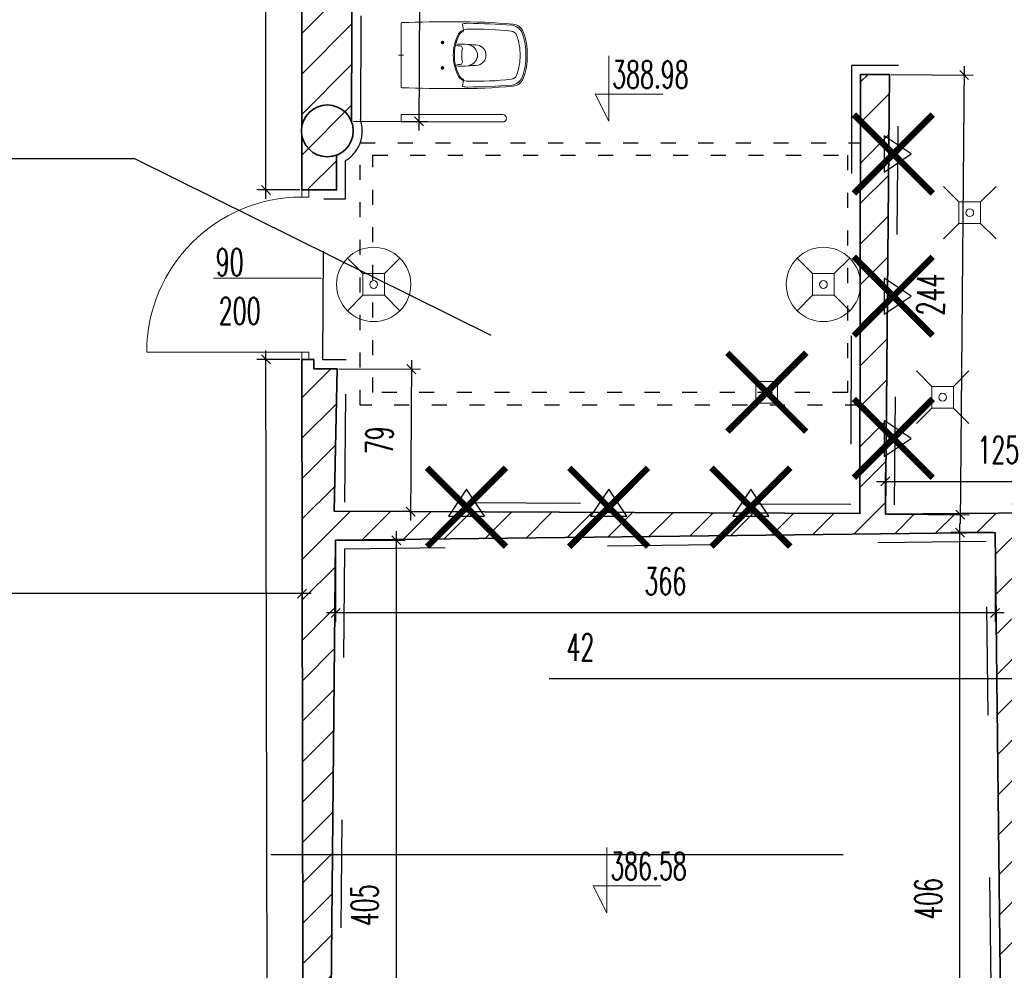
# Model space of a CAD drawing. Header units: millimetres. Extents: x 19887 to 192597, y -14203 to 39042.
# Tile 127 of 256: x 40458 to 41244, y -9358 to -8599. Entities that reach past the tile are written whole.
import ezdxf

# ---------------------------------------------------------------- set-up
doc = ezdxf.new("R2010")
doc.units = ezdxf.units.MM
for name, pattern in [('2', [0.9, 0.6, -0.3]), ('ACAD_ISO03W100', [30, 12, -18]), ('CONTINOUS', [0]), ('KRESKAKROPKA', [25.4, 12.7, -6.35, 0, -6.35])]:
    doc.linetypes.add(name, pattern=pattern)
doc.layers.get('Defpoints').update_dxf_attribs({"color": 4})
for name, color, linetype, lineweight in [('A_DBA-PISY', 6, 'Continuous', 20), ('A_DBA_URZADZENIA SANITARNE', 5, 'Continuous', 25), ('Basen_rzut_poziom_1_obrys', 252, 'Continuous', 35), ('Drzwi', 2, 'Continuous', 5), ('koty wysokościowe', 252, 'Continuous', 0), ('USUNIĘCIA', 10, 'Continuous', 0)]:
    doc.layers.add(name, color=color, linetype=linetype, lineweight=lineweight)
for name, color, linetype in [('A_DBA-WYMIAR', 1, 'Continuous'), ('A_DBA_WPUSTY SAN', 150, 'Continuous'), ('Osie przekroj', 252, 'Continuous'), ('Sufit podwieszany', 252, 'Continuous'), ('Wymiarowanie', 3, 'Continuous'), ('Wypełnienie', 252, 'Continuous')]:
    doc.layers.add(name, color=color, linetype=linetype)
doc.styles.add('DIN', font='txt')
doc.styles.add('ROMANS', font='romans.shx', dxfattribs={"width": 0.6})
doc.styles.get("Standard").update_dxf_attribs({"font": 'arial.ttf'})
doc.dimstyles.new('000001FB70622F18', dxfattribs={"dimtxt": 20, "dimasz": 5, "dimexe": 5, "dimexo": 1, "dimgap": 20, "dimtad": 1, "dimtoh": 1, "dimdec": 0, "dimtxsty": 'Standard', "dimblk": 'OBLIQUE', "dimcen": 0, "dimdle": 5, "dimclrd": 252, "dimclre": 252, "dimclrt": 252, "dimadec": 0, "dimazin": 0, "dimtfac": 1, "dimtdec": 0, "dimtmove": 0, "dimatfit": 3, "dimldrblk": 'OBLIQUE', "dimfxl": 150, "dimfxlon": 1, "dimlwd": 25, "dimlwe": 25, "dimarcsym": 1})
pattern_1 = [(45, (3252.028, -2175.285), (-11.22532, 11.22532), [])]

# ---------------------------------------------------------------- blocks, each defined once
blk = doc.blocks.new('_Oblique')
at = {"color": 0, "linetype": 'ByBlock', "lineweight": -2}
blk.add_line((-0.5, -0.5), (0.5, 0.5), dxfattribs=at)
blk = doc.blocks.new('*D602')
at = {"layer": 'Defpoints', "color": 0}
for p in [(3488.31, -3076.48), (3530.1, -3075.75), (3530.1, -3153.41)]:
    blk.add_point(p, dxfattribs=at)
at = {"layer": 'Wymiarowanie', "color": 252, "linetype": 'Continuous', "lineweight": 25}
for p, q in [((3488.31, -3077.48), (3488.31, -3158.41)), ((3530.1, -3076.75), (3530.1, -3158.41)), ((3488.31, -3153.41), (3218.21, -3153.41)), ((3483.31, -3153.41), (3535.1, -3153.41))]:
    blk.add_line(p, q, dxfattribs=at)
at = {"layer": 'Wymiarowanie', "color": 252, "linetype": 'ByBlock', "lineweight": 25, "xscale": 5, "yscale": 5, "zscale": 5, "rotation": 180}
blk.add_blockref('_Oblique', (3488.31, -3153.41), dxfattribs=at)
at = {"layer": 'Wymiarowanie', "color": 252, "linetype": 'ByBlock', "lineweight": 25, "xscale": 5, "yscale": 5, "zscale": 5}
blk.add_blockref('_Oblique', (3530.1, -3153.41), dxfattribs=at)
at = {"layer": 'Wymiarowanie', "color": 252, "insert": (3235.5, -3135.91), "char_height": 15, "attachment_point": 5, "style": 'ROMANS'}
blk.add_mtext('42', dxfattribs=at)
blk = doc.blocks.new('*D628')
at = {"layer": 'Defpoints', "color": 0}
for p in [(3465.46, -3072.29), (3099.77, -3076.57), (3099.77, -3116.85)]:
    blk.add_point(p, dxfattribs=at)
at = {"layer": 'Wymiarowanie', "color": 252, "linetype": 'Continuous', "lineweight": 25}
for p, q in [((3465.46, -3073.29), (3465.46, -3121.85)), ((3099.77, -3077.57), (3099.77, -3121.85)), ((3470.46, -3116.85), (3094.77, -3116.85))]:
    blk.add_line(p, q, dxfattribs=at)
at = {"layer": 'Wymiarowanie', "color": 252, "linetype": 'ByBlock', "lineweight": 25, "xscale": 5, "yscale": 5, "zscale": 5, "rotation": 180}
blk.add_blockref('_Oblique', (3099.77, -3116.85), dxfattribs=at)
at = {"layer": 'Wymiarowanie', "color": 252, "linetype": 'ByBlock', "lineweight": 25, "xscale": 5, "yscale": 5, "zscale": 5}
blk.add_blockref('_Oblique', (3465.46, -3116.85), dxfattribs=at)
at = {"layer": 'Wymiarowanie', "color": 252, "insert": (3282.62, -3099.35), "char_height": 15, "attachment_point": 5, "style": 'ROMANS'}
blk.add_mtext('366', dxfattribs=at)
blk = doc.blocks.new('*D604')
at = {"layer": 'Defpoints', "color": 0}
for p in [(2641.77, -379.82), (3081.13, -3077.24), (2641.77, -3106.17)]:
    blk.add_point(p, dxfattribs=at)
at = {"layer": 'Wymiarowanie', "color": 252, "linetype": 'Continuous', "lineweight": 25}
for p, q in [((2641.77, -2956.17), (2641.77, -3111.17)), ((3081.13, -3078.24), (3081.13, -3111.17)), ((3086.13, -3106.17), (2636.77, -3106.17))]:
    blk.add_line(p, q, dxfattribs=at)
at = {"layer": 'Wymiarowanie', "color": 252, "linetype": 'ByBlock', "lineweight": 25, "xscale": 5, "yscale": 5, "zscale": 5, "rotation": 180}
blk.add_blockref('_Oblique', (2641.77, -3106.17), dxfattribs=at)
at = {"layer": 'Wymiarowanie', "color": 252, "linetype": 'ByBlock', "lineweight": 25, "xscale": 5, "yscale": 5, "zscale": 5}
blk.add_blockref('_Oblique', (3081.13, -3106.17), dxfattribs=at)
at = {"layer": 'Wymiarowanie', "color": 252, "insert": (2861.45, -3088.67), "char_height": 15, "attachment_point": 5, "style": 'ROMANS'}
blk.add_mtext('439', dxfattribs=at)
blk = doc.blocks.new('*D593')
at = {"layer": 'Defpoints', "color": 0}
for p in [(3529.84, -3043.96), (3404.67, -3062.06), (3529.84, -3061.07)]:
    blk.add_point(p, dxfattribs=at)
at = {"layer": 'Wymiarowanie', "color": 252, "linetype": 'Continuous', "lineweight": 25}
for p, q in [((3404.67, -3061.06), (3404.67, -3038.96)), ((3529.84, -3060.07), (3529.84, -3038.96)), ((3399.67, -3043.96), (3534.84, -3043.96))]:
    blk.add_line(p, q, dxfattribs=at)
at = {"layer": 'Wymiarowanie', "color": 252, "linetype": 'ByBlock', "lineweight": 25, "xscale": 5, "yscale": 5, "zscale": 5, "rotation": 180}
blk.add_blockref('_Oblique', (3404.67, -3043.96), dxfattribs=at)
at = {"layer": 'Wymiarowanie', "color": 252, "linetype": 'ByBlock', "lineweight": 25, "xscale": 5, "yscale": 5, "zscale": 5}
blk.add_blockref('_Oblique', (3529.84, -3043.96), dxfattribs=at)
at = {"layer": 'Wymiarowanie', "color": 252, "insert": (3467.26, -3026.46), "char_height": 15, "attachment_point": 5, "style": 'ROMANS'}
blk.add_mtext('125', dxfattribs=at)
blk = doc.blocks.new('*D651')
at = {"layer": 'Defpoints', "color": 0}
for p in [(3099.77, -3076.57), (3095.73, -3481.41), (3133.34, -3481.41)]:
    blk.add_point(p, dxfattribs=at)
at = {"layer": 'Wymiarowanie', "color": 252, "linetype": 'Continuous', "lineweight": 25}
for p, q in [((3133.34, -3071.57), (3133.34, -3486.41)), ((3100.77, -3076.57), (3138.34, -3076.57)), ((3096.73, -3481.41), (3138.34, -3481.41))]:
    blk.add_line(p, q, dxfattribs=at)
at = {"layer": 'Wymiarowanie', "color": 252, "linetype": 'ByBlock', "lineweight": 25, "xscale": 5, "yscale": 5, "zscale": 5}
for p, rotation in [((3133.34, -3076.57), 90), ((3133.34, -3481.41), 270)]:
    blk.add_blockref('_Oblique', p, dxfattribs=dict(at, rotation=rotation))
at = {"layer": 'Wymiarowanie', "color": 252, "insert": (3115.84, -3278.99), "char_height": 15, "attachment_point": 5, "rotation": 90, "style": 'ROMANS'}
blk.add_mtext('405', dxfattribs=at)
blk = doc.blocks.new('*D647')
at = {"layer": 'Defpoints', "color": 0}
for p in [(3445.95, -3072.29), (3465.37, -3072.29), (3470.12, -3478.5)]:
    blk.add_point(p, dxfattribs=at)
at = {"layer": 'Wymiarowanie', "color": 252, "linetype": 'Continuous', "lineweight": 25}
for p, q in [((3445.95, -3483.5), (3445.95, -3067.29)), ((3464.37, -3072.29), (3440.95, -3072.29)), ((3469.12, -3478.5), (3440.95, -3478.5))]:
    blk.add_line(p, q, dxfattribs=at)
at = {"layer": 'Wymiarowanie', "color": 252, "linetype": 'ByBlock', "lineweight": 25, "xscale": 5, "yscale": 5, "zscale": 5}
for p, rotation in [((3445.95, -3072.29), 90), ((3445.95, -3478.5), 270)]:
    blk.add_blockref('_Oblique', p, dxfattribs=dict(at, rotation=rotation))
at = {"layer": 'Wymiarowanie', "color": 252, "insert": (3428.45, -3275.39), "char_height": 15, "attachment_point": 5, "rotation": 90, "style": 'ROMANS'}
blk.add_mtext('406', dxfattribs=at)
blk = doc.blocks.new('*D665')
at = {"layer": 'Defpoints', "color": 0}
for p in [(3109.23, -2630.8), (3108.52, -2844.26), (3145.96, -2844.38)]:
    blk.add_point(p, dxfattribs=at)
at = {"layer": 'Wymiarowanie', "color": 252, "linetype": 'Continuous', "lineweight": 25}
for p, q in [((3146.69, -2625.93), (3145.94, -2849.38)), ((3110.23, -2630.81), (3151.67, -2630.94)), ((3109.52, -2844.26), (3150.96, -2844.4))]:
    blk.add_line(p, q, dxfattribs=at)
at = {"layer": 'Wymiarowanie', "color": 252, "linetype": 'ByBlock', "lineweight": 25, "xscale": 5, "yscale": 5, "zscale": 5}
for p, rotation in [((3146.67, -2630.93), 89.80982364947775), ((3145.96, -2844.38), 269.8098236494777)]:
    blk.add_blockref('_Oblique', p, dxfattribs=dict(at, rotation=rotation))
at = {"layer": 'Wymiarowanie', "color": 252, "insert": (3128.81, -2737.6), "char_height": 15, "attachment_point": 5, "rotation": 89.8098, "style": 'ROMANS'}
blk.add_mtext('213', dxfattribs=at)
blk = doc.blocks.new('*D666')
at = {"layer": 'Defpoints', "color": 0}
for p in [(3406.92, -2818.27), (3404.67, -3062.06), (3446.11, -3062.44)]:
    blk.add_point(p, dxfattribs=at)
at = {"layer": 'Wymiarowanie', "color": 252, "linetype": 'Continuous', "lineweight": 25}
for p, q in [((3448.4, -2813.66), (3446.06, -3067.44)), ((3407.92, -2818.28), (3453.35, -2818.7)), ((3405.67, -3062.07), (3451.11, -3062.48))]:
    blk.add_line(p, q, dxfattribs=at)
at = {"layer": 'Wymiarowanie', "color": 252, "linetype": 'ByBlock', "lineweight": 25, "xscale": 5, "yscale": 5, "zscale": 5}
for p, rotation in [((3448.35, -2818.66), 89.47183564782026), ((3446.11, -3062.44), 269.4718356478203)]:
    blk.add_blockref('_Oblique', p, dxfattribs=dict(at, rotation=rotation))
at = {"layer": 'Wymiarowanie', "color": 252, "insert": (3429.73, -2940.39), "char_height": 15, "attachment_point": 5, "rotation": 89.4718, "style": 'ROMANS'}
blk.add_mtext('244', dxfattribs=at)
blk = doc.blocks.new('*D667')
at = {"layer": 'Defpoints', "color": 0}
for p in [(3100.57, -2981.54), (3100.2, -3060.49), (3141.39, -3060.68)]:
    blk.add_point(p, dxfattribs=at)
at = {"layer": 'Wymiarowanie', "color": 252, "linetype": 'Continuous', "lineweight": 25}
for p, q in [((3141.78, -2976.73), (3141.37, -3065.68)), ((3101.57, -2981.54), (3146.76, -2981.75)), ((3101.2, -3060.49), (3146.39, -3060.7))]:
    blk.add_line(p, q, dxfattribs=at)
at = {"layer": 'Wymiarowanie', "color": 252, "linetype": 'ByBlock', "lineweight": 25, "xscale": 5, "yscale": 5, "zscale": 5}
for p, rotation in [((3141.76, -2981.73), 89.73466282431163), ((3141.39, -3060.68), 269.7346628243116)]:
    blk.add_blockref('_Oblique', p, dxfattribs=dict(at, rotation=rotation))
at = {"layer": 'Wymiarowanie', "color": 252, "insert": (3124.08, -3021.12), "char_height": 15, "attachment_point": 5, "rotation": 89.7347, "style": 'ROMANS'}
blk.add_mtext('79', dxfattribs=at)
blk = doc.blocks.new('*D671')
at = {"layer": 'Defpoints', "color": 0}
for p in [(3061.13, -2976.32), (3080.96, -2976.28), (3082.17, -3686.2)]:
    blk.add_point(p, dxfattribs=at)
at = {"layer": 'Wymiarowanie', "color": 252, "linetype": 'Continuous', "lineweight": 25}
for p, q in [((3062.34, -3691.24), (3061.12, -2971.32)), ((3079.96, -2976.28), (3056.13, -2976.32)), ((3081.17, -3686.21), (3057.33, -3686.25))]:
    blk.add_line(p, q, dxfattribs=at)
at = {"layer": 'Wymiarowanie', "color": 252, "linetype": 'ByBlock', "lineweight": 25, "xscale": 5, "yscale": 5, "zscale": 5}
for p, rotation in [((3061.13, -2976.32), 90.09745563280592), ((3062.33, -3686.24), 270.0974556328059)]:
    blk.add_blockref('_Oblique', p, dxfattribs=dict(at, rotation=rotation))
at = {"layer": 'Wymiarowanie', "color": 252, "insert": (3079.23, -3331.25), "char_height": 15, "attachment_point": 5, "rotation": 270.0975, "style": 'ROMANS'}
blk.add_mtext('710', dxfattribs=at)
blk = doc.blocks.new('*D660')
at = {"layer": 'Defpoints', "color": 0}
for p in [(3061.13, -2439.46), (3080.96, -2439.46), (3080.96, -2882.33)]:
    blk.add_point(p, dxfattribs=at)
at = {"layer": 'Wymiarowanie', "color": 252, "linetype": 'Continuous', "lineweight": 25}
for p, q in [((3061.13, -2887.33), (3061.13, -2434.46)), ((3079.96, -2439.46), (3056.13, -2439.46)), ((3079.96, -2882.33), (3056.13, -2882.33))]:
    blk.add_line(p, q, dxfattribs=at)
at = {"layer": 'Wymiarowanie', "color": 252, "linetype": 'ByBlock', "lineweight": 25, "xscale": 5, "yscale": 5, "zscale": 5}
for p, rotation in [((3061.13, -2439.46), 90), ((3061.13, -2882.33), 270)]:
    blk.add_blockref('_Oblique', p, dxfattribs=dict(at, rotation=rotation))
at = {"layer": 'Wymiarowanie', "color": 252, "insert": (3043.63, -2660.89), "char_height": 15, "attachment_point": 5, "rotation": 90, "style": 'ROMANS'}
blk.add_mtext('443', dxfattribs=at)
blk = doc.blocks.new('wpust_podl')
at = {"layer": 'A_DBA_WPUSTY SAN', "lineweight": 9}
for p, q in [((-17, 17), (-7, 7)), ((7, 7), (17, 17)), ((-7, -7), (-7, 7)), ((-7, 7), (7, 7)), ((7, 7), (7, -7)), ((-17, -17), (-7, -7)), ((7, -7), (-7, -7)), ((7, -7), (17, -17))]:
    blk.add_line(p, q, dxfattribs=at)
at = {"layer": 'A_DBA_WPUSTY SAN', "linetype": 'CONTINOUS', "lineweight": 9}
blk.add_circle((0, 0), 2.5, dxfattribs=at)
blk = doc.blocks.new('G$CF5E15B28')
at = {"layer": 'Wypełnienie'}
h = blk.add_hatch(dxfattribs=at)
h.set_pattern_fill('ANSI31', color=253, scale=5, angle=90)
h.set_pattern_definition(pattern_1)
h.paths.add_polyline_path([(3330.22, -2225.69), (3342.26, -2238.54), (3359.13, -2222.48), (3385.09, -2193.98), (3242.56, -2062.55), (3128.45, -1959.07), (3087.45, -1920.6), (3059.18, -1953.55), (3178.57, -2057.63), (3113.38, -2126.71), (3251.49, -2269.27), (3166.23, -2351.47), (3045.28, -2468.12), (2986.41, -2407.54), (2978.85, -2414.89), (3041.35, -2479.21), (3080.96, -2439.46), (3080.96, -2882.33), (3100.34, -2882.33), (3100.34, -2844.23), (3108.51, -2844.23), (3109.23, -2630.8), (3485.48, -2630.8), (3485.48, -2607.95), (3469.37, -2607.95), (3469.37, -2616.75), (3372.28, -2616.75), (3372.28, -2514.02), (3378.09, -2514.02), (3378.09, -2499.25), (3355.93, -2499.25), (3357.53, -2558.01), (3359.28, -2616.77), (3132.98, -2617.54), (3132.98, -2598), (3108.58, -2598.54), (3108.58, -2437.65)])
h = blk.add_hatch(dxfattribs=at)
h.set_pattern_fill('ANSI31', color=253, scale=5, angle=90)
h.set_pattern_definition(pattern_1)
h.paths.add_polyline_path([(3578.23, -4396.67), (3543.23, -4397.09), (3539.56, -4291.27), (3541.88, -4206.88), (3527.42, -4206.75), (3528.25, -4396.96), (3232.09, -4395.8), (3232.32, -4313.58), (3217.85, -4313.55), (3217.52, -4395.93), (3211.15, -4395.93), (3211.15, -4415.44), (3207.56, -4415.44), (3207.56, -4424.63), (3581.09, -4425.12), (3581.09, -4415.71), (3578.23, -4415.71)])
h.paths.add_polyline_path([(3755.74, -3308.78), (3486.81, -3309.09), (3488.31, -3076.48), (3530.12, -3077.03), (3529.84, -3061.07), (3404.67, -3062.06), (3406.92, -2818.27), (3390.85, -2818.27), (3390.51, -3061.83), (3098.96, -3060.48), (3100.57, -2981.54), (3087.74, -2981.54), (3087.74, -2976.28), (3080.96, -2976.28), (3082.84, -3546.23), (3092.74, -3546.23), (3092.73, -3546.27), (3099.02, -3546.27), (3099.03, -3494.67), (3138.22, -3494.67), (3138.22, -3483.22), (3134.86, -3483.22), (3134.86, -3480.28), (3095.73, -3481.41), (3099.77, -3076.57), (3465.46, -3072.29), (3470.12, -3478.5), (3234.09, -3479.83), (3234.09, -3492.44), (3512.85, -3494.02), (3512.85, -3484.53), (3509.73, -3484.53), (3509.73, -3479.01), (3487.47, -3479.08), (3486.81, -3320.9), (3728.23, -3320.9), (3728.23, -3480.27), (3598.83, -3479.64), (3598.83, -3484.04), (3595.43, -3484.04), (3595.43, -3494.33), (3728.23, -3494.33), (3726.05, -3795.82), (3195.5, -3795.34), (3195.94, -3813.22), (3192.81, -3813.07), (3192.81, -3822.54), (3219.72, -3822.54), (3218.25, -4206.75), (3527.42, -4206.75), (3541.88, -4206.88), (3752.62, -4206.88), (3752.62, -4067.55), (3724.23, -4067.55), (3724.23, -4192.53), (3232.83, -4191.41), (3234.22, -3808.84), (3686.94, -3809.36), (3686.94, -3833.52), (3726.31, -3832.15), (3726.31, -3936.3), (3696.68, -3936.3), (3696.68, -3960.88), (3724.51, -3960.88), (3724.51, -3966.93), (3753.7, -3966.93), (3755.09, -3709.46)])
at = {"layer": 'Basen_rzut_poziom_1_obrys', "color": 253, "elevation": 0}
for points in [[(3359.13, -2222.48), (3342.26, -2238.54), (3330.22, -2225.69), (3108.58, -2437.65), (3108.58, -2598.54), (3132.98, -2598), (3132.98, -2617.54), (3359.14, -2616.77), (3355.93, -2499.25), (3378.09, -2499.25), (3378.09, -2514.02), (3372.28, -2514.02), (3372.28, -2616.75), (3469.37, -2616.75), (3469.37, -2607.95), (3485.48, -2607.95), (3485.48, -2630.8), (3109.23, -2630.8), (3108.52, -2844.26)], [(3080.96, -2847.54), (3080.96, -2439.46)], [(3488.31, -3076.48), (3530.12, -3077.03), (3529.84, -3061.07), (3404.67, -3062.06), (3406.92, -2818.27), (3390.85, -2818.27), (3390.51, -3061.83), (3098.96, -3060.48), (3100.57, -2981.54), (3087.74, -2981.54), (3087.74, -2976.28)], [(3080.96, -2882.33), (3080.96, -2851.69)], [(3080.96, -2882.33), (3080.96, -2882.33), (3080.96, -2882.33), (3100.32, -2882.33), (3100.32, -2863.03)], [(3080.96, -2976.28), (3087.74, -2976.28)], [(3080.96, -2976.28), (3081.93, -3546.2)], [(3465.46, -3072.29), (3099.77, -3076.57), (3095.73, -3481.41)], [(3234.09, -3492.44), (3234.09, -3479.83), (3470.12, -3478.5), (3465.46, -3072.29)]]:
    blk.add_lwpolyline(points, dxfattribs=at)
at = {"layer": 'Basen_rzut_poziom_1_obrys', "color": 253}
blk.add_circle((3095.18, -2849.61, 0), 14.37, dxfattribs=at)
blk.add_circle((3095.18, -2849.61, 0), 14.37, dxfattribs=at)
at = {"layer": 'Drzwi', "color": 253, "elevation": 0}
for points in [[(3080.96, -2882.33), (3084.96, -2882.33), (3084.96, -2886.33), (3080.96, -2886.33)], [(3080.96, -2972.28), (3084.96, -2972.28), (3084.96, -2976.28), (3080.96, -2976.28)]]:
    blk.add_lwpolyline(points, close=True, dxfattribs=at)
for points in [[(3071.94, -2931.35), (3031.94, -2931.35)], [(3071.94, -2931.35), (3091.94, -2931.35)], [(3080.96, -2972.28), (2995, -2972.28)]]:
    blk.add_lwpolyline(points, dxfattribs=at)
at = {"layer": 'Drzwi', "color": 253}
blk.add_arc((3080.96, -2972.28, 0), 85.96, 90, 180, dxfattribs=at)
at = {"layer": 'koty wysokościowe', "color": 253, "elevation": 0}
for points in [[(3251.24, -2807.95), (3251.24, -2844.18)], [(3243.74, -2829.18), (3251.24, -2829.18)], [(3251.24, -2844.18), (3243.74, -2829.18)], [(3251.24, -2829.18), (3281.24, -2829.18)], [(3250.17, -3246.86), (3250.17, -3283.1)], [(3242.67, -3268.1), (3250.17, -3268.1)], [(3250.17, -3283.1), (3242.67, -3268.1)], [(3250.17, -3268.1), (3280.17, -3268.1)]]:
    blk.add_lwpolyline(points, dxfattribs=at)
at = {"layer": 'Osie przekroj', "color": 253, "linetype": 'KRESKAKROPKA', "ltscale": 25, "elevation": 0}
blk.add_lwpolyline([(-1381.69, -3250.83), (4673.83, -3250.83)], dxfattribs=at)
at = {"layer": 'Sufit podwieszany', "color": 253, "linetype": 'ACAD_ISO03W100', "ltscale": 5, "elevation": 0}
for points in [[(3359.23, -2229.3), (3342.06, -2245.63), (3330.02, -2232.8), (3113.58, -2439.79), (3113.58, -2593.43), (3137.98, -2592.89), (3137.98, -2612.52), (3354, -2611.79), (3350.79, -2494.25), (3383.09, -2494.25), (3383.09, -2519.02), (3377.28, -2519.02), (3377.28, -2611.75), (3464.37, -2611.75), (3464.37, -2602.95), (3490.48, -2602.95), (3490.48, -2635.8), (3114.21, -2635.8), (3113.52, -2843.37)], [(3493.28, -3081.48), (3535.21, -3082.1), (3534.75, -3056.03), (3409.72, -3057.02), (3411.96, -2813.27), (3385.86, -2813.27), (3385.52, -3056.81), (3104.95, -3055.51), (3105.61, -2976.54), (3092.74, -2976.54), (3092.74, -2976.28)], [(3093.14, -2887.33), (3105.32, -2887.33), (3105.32, -2866.12)], [(3092.74, -2976.28), (3093.14, -2887.33), (3093.14, -2887.33), (3093.14, -2887.33)], [(3460.51, -3077.29), (3104.72, -3081.51), (3100.78, -3476.26)], [(3229.09, -3497.41), (3229.09, -3474.86), (3465.06, -3473.52), (3460.51, -3077.29)]]:
    blk.add_lwpolyline(points, dxfattribs=at)
at = {"layer": 'Sufit podwieszany', "color": 253, "linetype": 'ACAD_ISO03W100', "ltscale": 5}
blk.add_arc((3095.18, -2849.61, 0), 19.37, 301.572, 18.7788, dxfattribs=at)
at = {"layer": 'Drzwi', "color": 253, "char_height": 15, "width": 190.2964, "attachment_point": 1, "style": 'ROMANS'}
for s, insert in [('90', (3033.29, -2914.88, 0)), ('200', (3034.95, -2941.92, 0))]:
    blk.add_mtext(s, dxfattribs=dict(at, insert=insert))
at = {"layer": 'koty wysokościowe', "color": 253, "char_height": 15, "width": 21553.2844, "attachment_point": 1, "style": 'ROMANS'}
for s, insert in [('388.98', (3253.13, -2810.86, 0)), ('386.58', (3252.06, -3249.77, 0))]:
    blk.add_mtext(s, dxfattribs=dict(at, insert=insert))
at = {"layer": 'Wymiarowanie', "color": 253}
for base, p1, p2, angle, picture, middle in [((2641.77, -3106.17, 0), (3081.13, -3077.24, 0), (2641.77, -379.82, 0), 0, '*D604', (2861.45, -3088.67, 0)), ((3529.84, -3043.96, 0), (3404.67, -3062.06, 0), (3529.84, -3061.07, 0), 0, '*D593', (3467.26, -3026.46, 0)), ((3445.95, -3072.29, 0), (3470.12, -3478.5, 0), (3465.37, -3072.29, 0), 90, '*D647', (3428.45, -3275.39, 0)), ((3099.77, -3116.85, 0), (3465.46, -3072.29, 0), (3099.77, -3076.57, 0), 0, '*D628', (3282.62, -3099.35, 0)), ((3133.34, -3481.41, 0), (3099.77, -3076.57, 0), (3095.73, -3481.41, 0), 90, '*D651', (3115.84, -3278.99, 0))]:
    dim = blk.add_linear_dim(base=base, p1=p1, p2=p2, angle=angle, dimstyle='000001FB70622F18', override={"dimtxt": 15, "dimgap": 10, "dimtxsty": 'ROMANS'}, dxfattribs=at)
    dim.commit()
    dim.dimension.update_dxf_attribs({"geometry": picture, "text_midpoint": middle})
for p1, p2, distance, picture, middle in [((3080.96, -2882.33, 0), (3080.96, -2439.46, 0), 19.83, '*D660', (3043.63, -2660.89, 0)), ((3109.23, -2630.8, 0), (3108.52, -2844.26, 0), 37.44, '*D665', (3128.81, -2737.6, 0)), ((3406.92, -2818.27, 0), (3404.67, -3062.06, 0), 41.44, '*D666', (3429.73, -2940.39, 0)), ((3082.17, -3686.2, 0), (3080.96, -2976.28, 0), 19.83, '*D671', (3079.23, -3331.25, 0)), ((3100.57, -2981.54, 0), (3100.2, -3060.49, 0), 41.19, '*D667', (3124.08, -3021.12, 0))]:
    dim = blk.add_aligned_dim(p1=p1, p2=p2, distance=distance, dimstyle='000001FB70622F18', override={"dimtxt": 15, "dimgap": 10, "dimtxsty": 'ROMANS'}, dxfattribs=at)
    dim.commit()
    dim.dimension.update_dxf_attribs({"geometry": picture, "text_midpoint": middle})
dim = blk.add_linear_dim(base=(3530.1, -3153.41, 0), p1=(3488.31, -3076.48, 0), p2=(3530.1, -3075.75, 0), angle=0, dimstyle='000001FB70622F18', override={"dimtxt": 15, "dimgap": 10, "dimtxsty": 'ROMANS'}, dxfattribs=at)
dim.commit()
dim.dimension.update_dxf_attribs({"geometry": '*D602', "text_midpoint": (3235.5, -3153.41, 0), "dimtype": 160})

msp = doc.modelspace()

# ---------------------------------------------------------------- linework, layer by layer
at = {"layer": 'A_DBA-WYMIAR', "linetype": 'ACAD_ISO03W100', "elevation": 0}
for points in [[(40729.58, -8697.67), (41128.73, -8697.67), (41128.73, -8907.18), (40729.58, -8907.18)], [(40739.58, -8707.67), (41118.73, -8707.67), (41118.73, -8897.18), (40739.58, -8897.18)]]:
    msp.add_lwpolyline(points, close=True, dxfattribs=at)
at = {"layer": 'A_DBA-WYMIAR'}
msp.add_lwpolyline([(39777.2, -8710.25), (40549.19, -8710.25), (40833.85, -8851.36)], dxfattribs=at)
at = {"layer": 'A_DBA_URZADZENIA SANITARNE', "color": 3, "lineweight": 9}
for p, q in [((40811.97, -8607.63, 0), (40811.2, -8603.35, 0)), ((40811.97, -8607.63, 0), (40812.06, -8608.13, 0)), ((40793.9, -8617.69, 0), (40796.64, -8617.69, 0)), ((40795.27, -8616.32, 0), (40795.27, -8619.06, 0)), ((40760.04, -8627.77, 0), (40764.25, -8627.77, 0)), ((40793.9, -8637.85, 0), (40796.64, -8637.85, 0)), ((40795.27, -8639.22, 0), (40795.27, -8636.48, 0)), ((40811.97, -8647.91, 0), (40811.2, -8652.19, 0)), ((40811.97, -8647.91, 0), (40812.06, -8647.41, 0))]:
    msp.add_line(p, q, dxfattribs=at)
at = {"layer": 'A_DBA_URZADZENIA SANITARNE', "color": 3, "lineweight": 9, "elevation": 0}
for points in [[(40762.15, -8602.53, -0.403038), (40762.84, -8601.81, -0.011256), (40806.36, -8601.13, -0.025385), (40851.51, -8603.02, -0.282342), (40859.63, -8609.1, -0.101012), (40862.95, -8627.77, -0.101012), (40859.63, -8646.43, -0.282342), (40851.51, -8652.52, -0.025385), (40806.36, -8654.41, -0.011258), (40762.83, -8653.73, -0.397856), (40762.15, -8653.01)], [(40843.44, -8681.1, 1), (40843.44, -8675.24), (40762.15, -8675.24), (40762.15, -8681.1)]]:
    msp.add_lwpolyline(points, format="xyb", close=True, dxfattribs=at)
at = {"layer": 'A_DBA_URZADZENIA SANITARNE', "color": 4, "elevation": 0}
for points in [[(41148.07, -8721.04), (41169.67, -8706.64), (41148.07, -8692.24), (41148.07, -8721.04)], [(41148.07, -8834.58), (41169.67, -8820.18), (41148.07, -8805.78), (41148.07, -8834.58)], [(41148.07, -8948.12), (41169.67, -8933.72), (41148.07, -8919.32), (41148.07, -8948.12)], [(40828.86, -8995.86), (40814.46, -8974.26), (40800.06, -8995.86), (40828.86, -8995.86)], [(40942.4, -8995.86), (40928, -8974.26), (40913.6, -8995.86), (40942.4, -8995.86)], [(41055.94, -8995.86), (41041.54, -8974.26), (41027.14, -8995.86), (41055.94, -8995.86)]]:
    msp.add_lwpolyline(points, dxfattribs=at)
at = {"layer": 'A_DBA_URZADZENIA SANITARNE', "color": 3, "lineweight": 9}
for centre in [(40795.27, -8617.69, 0), (40795.27, -8637.85, 0)]:
    msp.add_circle(centre, 1.08, dxfattribs=at)
for centre, radius, start, end in [((40815.29, -8615.6, 0), 13.3, 88.49559, 106.54246), ((40809.94, -9103.93, 0), 501.65, 85.35693, 89.34963), ((40815.29, -8615.6, 0), 8.64, 88.49559, 154.60399), ((40815.29, -8615.6, 0), 7.82, 116.26001, 154.60399), ((40811.62, -8603.27, 0), 0.432, 106.54246, 190.24006), ((40811.64, -8608.21, 0), 0.432, 296.26001, 10.24006), ((40820.91, -8866.2, 0), 259.29, 83.51866, 91.19321), ((40849.78, -8613.59, 0), 5.04, 20.76938, 85.46448), ((40849.78, -8613.59, 0), 9.7, 20.76938, 85.46448), ((40815.49, -8626.59, 0), 46.37, 358.32235, 20.7597), ((40840.91, -8627.77, 0), 37, 154.60399, 180), ((40840.91, -8627.77, 0), 36.18, 154.60399, 180), ((40815.49, -8626.59, 0), 41.71, 358.32235, 20.7597), ((40807.28, -8618.68, 0), 1.44, 186.88443, 260.43986), ((40815.67, -8568.85, 0), 51.97, 260.43986, 263.57469), ((40804.85, -8830.05, 0), 211.15, 84.92552, 89.34113), ((40809.69, -8621.92, 0), 1.44, 352.3752, 83.57469), ((40853.37, -8627.77, 0), 42.63, 172.3752, 180), ((40815.04, -8627.73, 0), 8.2, 359.79291, 77.88486), ((40821.8, -8627.73, 0), 8.2, 359.79291, 77.88486), ((40840.91, -8627.77, 0), 37, 180, 205.39601), ((40840.91, -8627.77, 0), 36.18, 180, 205.39601), ((40809.69, -8633.62, 0), 1.44, 276.42531, 7.6248), ((40853.37, -8627.77, 0), 42.63, 180, 187.6248), ((40815.04, -8627.79, 0), 8.2, 282.11514, 0.20709), ((40821.8, -8627.79, 0), 8.2, 282.11514, 0.20709), ((40815.49, -8628.95, 0), 41.71, 339.2403, 1.67765), ((40815.49, -8628.95, 0), 46.37, 339.2403, 1.67765), ((40807.28, -8636.86, 0), 1.44, 99.56014, 173.11557), ((40815.67, -8686.69, 0), 51.97, 96.42531, 99.56014), ((40804.85, -8425.49, 0), 211.15, 270.65887, 275.07448), ((40815.29, -8639.93, 0), 8.64, 205.39601, 271.50441), ((40815.29, -8639.93, 0), 7.82, 205.39601, 243.73999), ((40811.64, -8647.33, 0), 0.432, 349.75994, 63.73999), ((40820.91, -8389.34, 0), 259.29, 268.80679, 276.48134), ((40849.78, -8641.95, 0), 5.04, 274.53552, 339.23062), ((40849.78, -8641.95, 0), 9.7, 274.53552, 339.23062), ((40811.62, -8652.27, 0), 0.432, 169.75994, 253.45754), ((40815.29, -8639.93, 0), 13.3, 253.45754, 271.50441), ((40809.94, -8151.61, 0), 501.65, 270.65037, 274.64307)]:
    msp.add_arc(centre, radius, start, end, dxfattribs=at)
at = {"layer": 'A_DBA_WPUSTY SAN', "lineweight": 9}
for p, q in [((40731.69, -8802.18, 0), (40719.34, -8789.84, 0)), ((40748.97, -8802.18, 0), (40761.31, -8789.84, 0)), ((41090.86, -8802.18, 0), (41078.52, -8789.84, 0)), ((41108.14, -8802.18, 0), (41120.48, -8789.84, 0)), ((40731.69, -8802.18, 0), (40748.97, -8802.18, 0)), ((40731.69, -8819.46, 0), (40731.69, -8802.18, 0)), ((40748.97, -8802.18, 0), (40748.97, -8819.46, 0)), ((41090.86, -8802.18, 0), (41108.14, -8802.18, 0)), ((41090.86, -8819.46, 0), (41090.86, -8802.18, 0)), ((41108.14, -8802.18, 0), (41108.14, -8819.46, 0)), ((40719.34, -8831.81, 0), (40731.69, -8819.46, 0)), ((40748.97, -8819.46, 0), (40731.69, -8819.46, 0)), ((40761.31, -8831.81, 0), (40748.97, -8819.46, 0)), ((41078.52, -8831.81, 0), (41090.86, -8819.46, 0)), ((41108.14, -8819.46, 0), (41090.86, -8819.46, 0)), ((41120.48, -8831.81, 0), (41108.14, -8819.46, 0))]:
    msp.add_line(p, q, dxfattribs=at)
for centre in [(40740.33, -8810.82, 0), (41099.5, -8810.82, 0)]:
    msp.add_circle(centre, 29.67, dxfattribs=at)
at = {"layer": 'A_DBA_WPUSTY SAN', "linetype": 'CONTINOUS', "lineweight": 9}
for centre in [(40740.33, -8810.82, 0), (41099.5, -8810.82, 0)]:
    msp.add_circle(centre, 3.09, dxfattribs=at)
at = {"layer": 'USUNIĘCIA', "elevation": 0}
for points, const_width in [([(41123.8, -8675.17), (41186.75, -8738.12)], 5), ([(41123.8, -8738.12), (41186.75, -8675.17)], 5), ([(41144.78, -8717.14), (41165.76, -8696.15)], 1.44), ([(41165.76, -8717.14), (41144.78, -8696.15)], 1.44), ([(41123.8, -8788.71), (41186.75, -8851.66)], 5), ([(41123.8, -8851.66), (41186.75, -8788.71)], 5), ([(41144.78, -8830.67), (41165.76, -8809.69)], 1.44), ([(41165.76, -8830.67), (41144.78, -8809.69)], 1.44), ([(41022.76, -8865.36), (41085.71, -8928.31)], 5), ([(41022.76, -8928.31), (41085.71, -8865.36)], 5), ([(41123.8, -8902.25), (41186.75, -8965.2)], 5), ([(41123.8, -8965.2), (41186.75, -8902.25)], 5), ([(41144.78, -8944.21), (41165.76, -8923.23)], 1.44), ([(41165.76, -8944.21), (41144.78, -8923.23)], 1.44), ([(40782.99, -8957.19), (40845.93, -9020.14)], 5), ([(40782.99, -9020.14), (40845.93, -8957.19)], 5), ([(40896.52, -8957.19), (40959.47, -9020.14)], 5), ([(40896.52, -9020.14), (40959.47, -8957.19)], 5), ([(41010.06, -8957.19), (41073.01, -9020.14)], 5), ([(41010.06, -9020.14), (41073.01, -8957.19)], 5), ([(40803.97, -8999.15), (40824.95, -8978.17)], 1.44), ([(40824.95, -8999.15), (40803.97, -8978.17)], 1.44), ([(40917.51, -8999.15), (40938.49, -8978.17)], 1.44), ([(40938.49, -8999.15), (40917.51, -8978.17)], 1.44), ([(41031.05, -8999.15), (41052.03, -8978.17)], 1.44), ([(41052.03, -8999.15), (41031.05, -8978.17)], 1.44)]:
    msp.add_lwpolyline(points, dxfattribs=dict(at, const_width=const_width))

# ---------------------------------------------------------------- block references
at = {"xscale": 1.44, "yscale": 1.44, "zscale": 1.44}
msp.add_blockref('G$CF5E15B28', (36246.28, -4584.77, 0), dxfattribs=at)
at = {"layer": 'A_DBA_WPUSTY SAN', "xscale": 1.234285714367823, "yscale": 1.234285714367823, "zscale": 1.234285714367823, "rotation": 90}
for p in [(41216.38, -8753.5, 0), (41054.23, -8896.84, 0), (41194.7, -8900.82, 0)]:
    msp.add_blockref('wpust_podl', p, dxfattribs=at)

# ---------------------------------------------------------------- texts
at = {"layer": 'A_DBA-PISY', "linetype": '2', "ltscale": 100, "insert": (39769.56, -8663.15), "char_height": 35, "width": 4622.4797, "attachment_point": 1, "style": 'DIN'}
msp.add_mtext('\\pxsm0.5;{\\W0.75;KOMPLETNE PRZEPROFILOWANIE BRODZIKA\\P\\PZ INSTALACJAMI }', dxfattribs=at)

doc.saveas('drawing.dxf')
